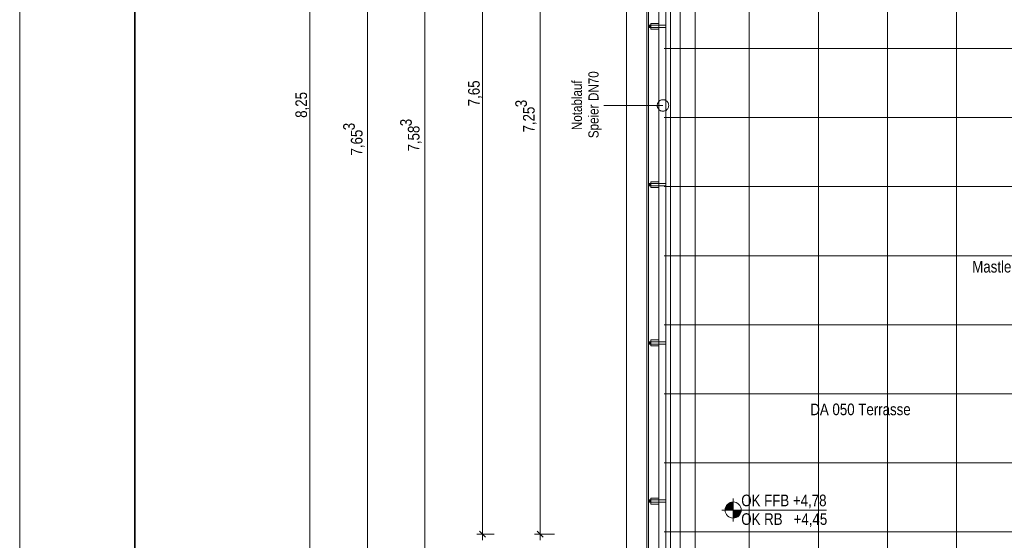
# Model space of a CAD drawing. Extents: x -420 to 300, y 62 to 1162.
# Tile 2 of 130: x -420 to -249, y 226 to 317. Entities that reach past the tile are written whole.
import ezdxf
from ezdxf.lldxf.tags import DXFTag

# ---------------------------------------------------------------- set-up
doc = ezdxf.new("R2010")
doc.units = 0
doc.layers.get('0').update_dxf_attribs({"lineweight": 35})
for name, color, linetype, lineweight, true_color in [('30 -33 Aussenwände- 7 Fassade_ Elemente', 7, 'Continuous', 9, 0x00aacc), ('30 -34 Innenwände- 6 Elemente', 7, 'Continuous', 9, 0xff6633), ('30 -36 Dächer- 3 Dachbeläge', 7, 'Continuous', 15, 0x9999ff), ('30 -36 Dächer- 4 Dachbekleidungen', 7, 'Continuous', 9, 0xccccff), ('70 -72 Beschriftung- 1 Beschriftung allgemein', 7, 'Continuous', 9, 0xff6633), ('70 -76 Bemaßung- 2 Allgemein', 9, 'Continuous', 5, 0x808080)]:
    doc.layers.add(name, color=color, linetype=linetype, lineweight=lineweight, true_color=true_color)
for name, color, linetype, lineweight in [('40 -41 Abwasser_Wasser_Gas- 2 Wasser-1', 7, 'Continuous', 15), ('60- 61 allgemeine Ausstattung- 4 Terrassen', 7, 'Continuous', 9), ('70 -71 Achsen- 1 Gebäudeachsen', 7, 'STRICHPUNKT2-A06G9F4J8I', 18), ('70 -72 Beschriftung- 5 Höhenkoten', 7, 'Continuous', 15), ('iwb_Plankopf Rahmen', 7, 'Continuous', 35)]:
    doc.layers.add(name, color=color, linetype=linetype, lineweight=lineweight)
doc.styles.get("Standard").update_dxf_attribs({"font": 'ARIALN.TTF'})
tags = doc.linetypes.add('STRICHPUNKT2-A06G9F4J8I', pattern=[12.7, 6.35, -3.175, 0, -3.175]).pattern_tags.tags
tags[10:11] = [DXFTag(74, 4), DXFTag(75, 0), DXFTag(340, '0'), DXFTag(46, 0.0), DXFTag(50, 0.0), DXFTag(44, 0.0), DXFTag(45, 0.0)]
tags[8:9] = [DXFTag(74, 4), DXFTag(75, 0), DXFTag(340, '0'), DXFTag(46, 0.0), DXFTag(50, 0.0), DXFTag(44, 0.0), DXFTag(45, 0.0)]
tags[6:7] = [DXFTag(74, 4), DXFTag(75, 0), DXFTag(340, '0'), DXFTag(46, 0.0), DXFTag(50, 0.0), DXFTag(44, 0.0), DXFTag(45, 0.0)]
tags[4:5] = [DXFTag(74, 4), DXFTag(75, 0), DXFTag(340, '0'), DXFTag(46, 0.0), DXFTag(50, 0.0), DXFTag(44, 0.0), DXFTag(45, 0.0)]

# ---------------------------------------------------------------- blocks, each defined once
blk = doc.blocks.new('Referenz-A06G9F4L8I')
at = {"layer": '30 -33 Aussenwände- 7 Fassade_ Elemente', "color": 0}
for p, q in [((-314.24, 220.85), (-314.24, 383.05)), ((-310.7, 383.05), (-310.7, 220.85))]:
    blk.add_line(p, q, dxfattribs=at)
at = {"layer": '30 -33 Aussenwände- 7 Fassade_ Elemente', "color": 0, "linetype": 'Continuous', "ltscale": 0.13}
blk.add_line((-310.7, 211.05), (-310.7, 376.82), dxfattribs=at)
at = {"layer": '30 -34 Innenwände- 6 Elemente', "color": 0, "linetype": 'Continuous', "ltscale": 0.13}
for p, q in [((-310.4, 376.05), (-310.4, 211.65)), ((-308.6, 211.65), (-308.6, 376.05)), ((-307.4, 376.05), (-307.4, 211.65)), ((-306.6, 211.65), (-306.6, 376.05))]:
    blk.add_line(p, q, dxfattribs=at)
at = {"layer": '30 -36 Dächer- 3 Dachbeläge', "color": 0, "linetype": 'Continuous', "ltscale": 0.15}
for p, q in [((-310.7, 376.05), (-310.7, 211.05)), ((-307.4, 214.05), (-307.4, 376.05))]:
    blk.add_line(p, q, dxfattribs=at)
at = {"layer": '30 -36 Dächer- 3 Dachbeläge', "color": 0, "lineweight": 9}
for p, q in [((-310.4, 315.9), (-310, 315.9)), ((-310, 315.5), (-310.4, 315.5)), ((-310, 315.9), (-310, 315.5)), ((-310.4, 288.4), (-310, 288.4)), ((-310, 288), (-310.4, 288)), ((-310, 288.4), (-310, 288)), ((-310.4, 260.9), (-310, 260.9)), ((-310, 260.5), (-310.4, 260.5)), ((-310, 260.9), (-310, 260.5)), ((-310.4, 233.4), (-310, 233.4)), ((-310, 233), (-310.4, 233)), ((-310, 233.4), (-310, 233))]:
    blk.add_line(p, q, dxfattribs=at)
at = {"layer": '30 -36 Dächer- 3 Dachbeläge', "color": 0, "lineweight": 0}
for points in [[(-310.4, 315.5), (-310.4, 315.9), (-310, 315.5)], [(-310, 315.5), (-310.4, 315.9), (-310, 315.9)], [(-310.4, 288), (-310.4, 288.4), (-310, 288)], [(-310, 288), (-310.4, 288.4), (-310, 288.4)], [(-310.4, 260.5), (-310.4, 260.9), (-310, 260.5)], [(-310, 260.5), (-310.4, 260.9), (-310, 260.9)], [(-310.4, 233), (-310.4, 233.4), (-310, 233)], [(-310, 233), (-310.4, 233.4), (-310, 233.4)]]:
    blk.add_solid(points, dxfattribs=at)
at = {"layer": '30 -36 Dächer- 4 Dachbekleidungen', "color": 0, "linetype": 'Continuous', "ltscale": 0.13}
for p, q in [((-310.4, 211.05), (-310.4, 376.05)), ((-308.6, 376.05), (-308.6, 211.05)), ((-307.4, 211.05), (-307.4, 376.05)), ((-306.6, 376.05), (-306.6, 211.05)), ((-308.6, 316.2), (-310, 316.2)), ((-310, 316.2), (-310, 315.9)), ((-308.6, 315.9), (-310, 315.9)), ((-310, 315.9), (-310, 315.5)), ((-310, 315.5), (-308.6, 315.5)), ((-310, 315.2), (-310, 315.5)), ((-308.6, 315.2), (-310, 315.2)), ((-308.6, 315.9), (-307.4, 315.9)), ((-307.4, 315.5), (-308.6, 315.5)), ((-307.4, 315.9), (-307.4, 315.5)), ((-308.6, 288.7), (-310, 288.7)), ((-310, 288.7), (-310, 288.4)), ((-308.6, 288.4), (-310, 288.4)), ((-310, 288.4), (-310, 288)), ((-310, 288), (-308.6, 288)), ((-310, 287.7), (-310, 288)), ((-308.6, 287.7), (-310, 287.7)), ((-308.6, 288.4), (-307.4, 288.4)), ((-307.4, 288), (-308.6, 288)), ((-307.4, 288.4), (-307.4, 288)), ((-308.6, 261.2), (-310, 261.2)), ((-310, 261.2), (-310, 260.9)), ((-308.6, 260.9), (-310, 260.9)), ((-310, 260.9), (-310, 260.5)), ((-310, 260.5), (-308.6, 260.5)), ((-310, 260.2), (-310, 260.5)), ((-308.6, 260.2), (-310, 260.2)), ((-308.6, 260.9), (-307.4, 260.9)), ((-307.4, 260.5), (-308.6, 260.5)), ((-307.4, 260.9), (-307.4, 260.5)), ((-308.6, 233.7), (-310, 233.7)), ((-310, 233.7), (-310, 233.4)), ((-308.6, 233.4), (-310, 233.4)), ((-310, 233.4), (-310, 233)), ((-310, 233), (-308.6, 233)), ((-310, 232.7), (-310, 233)), ((-308.6, 232.7), (-310, 232.7)), ((-308.6, 233.4), (-307.4, 233.4)), ((-307.4, 233), (-308.6, 233)), ((-307.4, 233.4), (-307.4, 233))]:
    blk.add_line(p, q, dxfattribs=at)
at = {"layer": '40 -41 Abwasser_Wasser_Gas- 2 Wasser-1', "color": 0, "linetype": 'Continuous', "ltscale": 0.15}
for p, q in [((-308.51, 302.75), (-308.43, 302.8)), ((-308.43, 302.8), (-308.34, 302.85)), ((-308.34, 302.85), (-308.25, 302.89)), ((-308.25, 302.89), (-308.16, 302.92)), ((-308.16, 302.92), (-308.06, 302.94)), ((-308.06, 302.94), (-307.96, 302.95)), ((-307.96, 302.95), (-307.87, 302.95)), ((-307.87, 302.95), (-307.77, 302.94)), ((-307.77, 302.94), (-307.67, 302.93)), ((-307.67, 302.93), (-307.58, 302.9)), ((-307.58, 302.9), (-307.49, 302.86)), ((-307.49, 302.86), (-307.4, 302.82)), ((-307.4, 302.82), (-307.32, 302.77)), ((-307.32, 302.77), (-307.24, 302.71)), ((-308.9, 301.99), (-308.89, 302.08)), ((-308.9, 301.89), (-308.9, 301.99)), ((-308.88, 301.79), (-308.9, 301.89)), ((-308.89, 302.08), (-308.87, 302.18)), ((-308.86, 301.69), (-308.88, 301.79)), ((-308.87, 302.18), (-308.84, 302.27)), ((-308.83, 301.6), (-308.86, 301.69)), ((-308.84, 302.27), (-308.81, 302.37)), ((-308.79, 301.51), (-308.83, 301.6)), ((-308.81, 302.37), (-308.76, 302.45)), ((-308.75, 301.43), (-308.79, 301.51)), ((-308.76, 302.45), (-308.71, 302.54)), ((-308.69, 301.34), (-308.75, 301.43)), ((-308.71, 302.54), (-308.65, 302.61)), ((-308.63, 301.27), (-308.69, 301.34)), ((-308.65, 302.61), (-308.58, 302.68)), ((-308.56, 301.2), (-308.63, 301.27)), ((-308.58, 302.68), (-308.51, 302.75)), ((-308.48, 301.14), (-308.56, 301.2)), ((-308.4, 301.09), (-308.48, 301.14)), ((-308.31, 301.04), (-308.4, 301.09)), ((-308.22, 301.01), (-308.31, 301.04)), ((-307.46, 301.06), (-307.55, 301.02)), ((-307.37, 301.1), (-307.46, 301.06)), ((-307.29, 301.16), (-307.37, 301.1)), ((-307.21, 301.22), (-307.29, 301.16)), ((-307.24, 302.71), (-307.17, 302.64)), ((-307.15, 301.29), (-307.21, 301.22)), ((-307.17, 302.64), (-307.1, 302.56)), ((-307.08, 301.37), (-307.15, 301.29)), ((-307.1, 302.56), (-307.05, 302.48)), ((-307.03, 301.45), (-307.08, 301.37)), ((-307.05, 302.48), (-307, 302.4)), ((-306.99, 301.54), (-307.03, 301.45)), ((-307, 302.4), (-306.96, 302.31)), ((-306.95, 301.63), (-306.99, 301.54)), ((-306.96, 302.31), (-306.93, 302.21)), ((-306.92, 301.73), (-306.95, 301.63)), ((-306.93, 302.21), (-306.91, 302.12)), ((-306.91, 301.82), (-306.92, 301.73)), ((-306.91, 302.12), (-306.9, 302.02)), ((-306.9, 301.92), (-306.91, 301.82)), ((-306.9, 302.02), (-306.9, 301.92)), ((-308.12, 300.98), (-308.22, 301.01)), ((-308.03, 300.96), (-308.12, 300.98)), ((-307.93, 300.95), (-308.03, 300.96)), ((-307.83, 300.96), (-307.93, 300.95)), ((-307.73, 300.97), (-307.83, 300.96)), ((-307.64, 300.99), (-307.73, 300.97)), ((-307.55, 301.02), (-307.64, 300.99))]:
    blk.add_line(p, q, dxfattribs=at)
at = {"layer": '60- 61 allgemeine Ausstattung- 4 Terrassen', "color": 0}
for p, q in [((-304.9, 214.05), (-304.9, 376.05)), ((-292.9, 214.05), (-292.9, 372.51)), ((-280.9, 214.05), (-280.9, 372.51)), ((-268.9, 214.05), (-268.9, 372.51)), ((-256.9, 214.05), (-256.9, 372.51)), ((-307.7, 311.85), (-232.9, 311.85)), ((-307.7, 299.85), (-232.9, 299.85)), ((-307.7, 287.85), (-232.9, 287.85)), ((-307.7, 275.85), (-232.9, 275.85)), ((-307.7, 263.85), (-232.9, 263.85)), ((-307.7, 251.85), (-232.9, 251.85)), ((-307.7, 239.85), (-232.9, 239.85)), ((-307.7, 227.85), (-232.9, 227.85))]:
    blk.add_line(p, q, dxfattribs=at)
at = {"layer": '70 -71 Achsen- 1 Gebäudeachsen', "color": 0, "linetype": 'STRICHPUNKT2-A06G9F4J8I', "ltscale": 0.18}
blk.add_line((-302.3, 1084.39), (-302.3, 84.95), dxfattribs=at)
at = {"layer": '70 -72 Beschriftung- 1 Beschriftung allgemein', "color": 0, "linetype": 'Continuous', "lineweight": 5, "ltscale": 0.13}
for p, q in [((-318.19, 301.95), (-318.13, 301.97)), ((-318.13, 301.94), (-318.19, 301.95)), ((-318.13, 301.97), (-318.13, 301.94))]:
    blk.add_line(p, q, dxfattribs=at)
at = {"layer": '70 -72 Beschriftung- 1 Beschriftung allgemein', "color": 0, "linetype": 'Continuous', "ltscale": 0.13}
blk.add_line((-307.9, 301.95), (-318.19, 301.95), dxfattribs=at)
at = {"layer": '70 -72 Beschriftung- 1 Beschriftung allgemein', "color": 0, "lineweight": 0}
blk.add_solid([(-318.13, 301.94), (-318.19, 301.95), (-318.13, 301.97)], dxfattribs=at)
at = {"layer": '70 -72 Beschriftung- 5 Höhenkoten', "color": 0, "linetype": 'Continuous', "ltscale": 0.15}
for p, q in [((-295.7, 229.65), (-295.7, 233.65)), ((-295.7, 231.65), (-295.7, 233.05)), ((-295.7, 233.05), (-295.7, 231.65)), ((-297.7, 231.65), (-279.48, 231.65)), ((-297.1, 231.65), (-295.7, 231.65)), ((-295.7, 231.65), (-297.1, 231.65)), ((-294.3, 231.65), (-295.7, 231.65)), ((-295.7, 231.65), (-295.7, 230.25)), ((-295.7, 231.65), (-294.3, 231.65)), ((-295.7, 230.25), (-295.7, 231.65))]:
    blk.add_line(p, q, dxfattribs=at)
for major_axis in [(0, 1.4), (1.4, 0), (-1.4, 0), (0, -1.4)]:
    blk.add_ellipse((-295.7, 231.65), major_axis=major_axis, ratio=1, start_param=0, end_param=1.570796, dxfattribs=at)
at = {"layer": '70 -72 Beschriftung- 5 Höhenkoten', "color": 0, "lineweight": 0}
for points in [[(-296.69, 231.65), (-296.83, 232.48), (-296.69, 232.64)], [(-296.52, 231.65), (-296.69, 232.64), (-296.52, 232.79)], [(-296.69, 231.65), (-296.69, 232.64), (-296.52, 231.65)], [(-296.33, 231.65), (-296.52, 232.79), (-296.33, 232.9)], [(-296.52, 231.65), (-296.52, 232.79), (-296.33, 231.65)], [(-296.13, 231.65), (-296.33, 232.9), (-296.13, 232.98)], [(-296.33, 231.65), (-296.33, 232.9), (-296.13, 231.65)], [(-295.92, 231.65), (-296.13, 232.98), (-295.92, 233.04)], [(-296.13, 231.65), (-296.13, 232.98), (-295.92, 231.65)], [(-295.7, 231.65), (-295.92, 233.04), (-295.7, 233.05)], [(-295.92, 231.65), (-295.92, 233.04), (-295.7, 231.65)], [(-297.08, 231.65), (-297.1, 231.65), (-297.08, 231.87)], [(-297.03, 231.65), (-297.08, 231.87), (-297.03, 232.09)], [(-297.08, 231.65), (-297.08, 231.87), (-297.03, 231.65)], [(-296.95, 231.65), (-297.03, 232.09), (-296.95, 232.29)], [(-297.03, 231.65), (-297.03, 232.09), (-296.95, 231.65)], [(-296.83, 231.65), (-296.95, 232.29), (-296.83, 232.48)], [(-296.95, 231.65), (-296.95, 232.29), (-296.83, 231.65)], [(-296.83, 231.65), (-296.83, 232.48), (-296.69, 231.65)], [(-295.7, 230.25), (-295.7, 231.65), (-295.48, 230.27)], [(-295.48, 230.27), (-295.7, 231.65), (-295.48, 231.65)], [(-295.48, 230.27), (-295.48, 231.65), (-295.27, 230.32)], [(-295.27, 230.32), (-295.48, 231.65), (-295.27, 231.65)], [(-295.27, 230.32), (-295.27, 231.65), (-295.06, 230.41)], [(-295.06, 230.41), (-295.27, 231.65), (-295.06, 231.65)], [(-295.06, 230.41), (-295.06, 231.65), (-294.87, 230.52)], [(-294.87, 230.52), (-295.06, 231.65), (-294.87, 231.65)], [(-294.87, 230.52), (-294.87, 231.65), (-294.71, 230.66)], [(-294.71, 230.66), (-294.87, 231.65), (-294.71, 231.65)], [(-294.71, 230.66), (-294.71, 231.65), (-294.57, 230.83)], [(-294.57, 230.83), (-294.71, 231.65), (-294.57, 231.65)], [(-294.57, 230.83), (-294.57, 231.65), (-294.45, 231.02)], [(-294.45, 231.02), (-294.57, 231.65), (-294.45, 231.65)], [(-294.45, 231.02), (-294.45, 231.65), (-294.37, 231.22)], [(-294.37, 231.22), (-294.45, 231.65), (-294.37, 231.65)], [(-294.37, 231.22), (-294.37, 231.65), (-294.31, 231.43)], [(-294.31, 231.43), (-294.37, 231.65), (-294.31, 231.65)], [(-294.31, 231.43), (-294.31, 231.65), (-294.3, 231.65)]]:
    blk.add_solid(points, dxfattribs=at)
at = {"layer": '70 -76 Bemaßung- 2 Allgemein', "color": 0, "linetype": 'Continuous', "ltscale": 0.13}
for p, q in [((-369.24, 220.51), (-369.24, 383.39)), ((-339.24, 228.51), (-339.24, 379.39)), ((-359.24, 220.51), (-359.24, 371.45)), ((-349.24, 221.91), (-349.24, 371.45)), ((-329.24, 228.51), (-329.24, 371.45)), ((-338.71, 226.92), (-339.77, 227.98)), ((-339.77, 227.98), (-338.71, 226.92)), ((-339.24, 226.95), (-339.24, 228.51)), ((-339.24, 227.95), (-339.24, 226.39)), ((-329.24, 226.45), (-329.24, 228.51)), ((-329.24, 228.45), (-329.24, 226.39)), ((-337.24, 227.45), (-340.24, 227.45)), ((-337.24, 227.45), (-340.24, 227.45)), ((-326.74, 227.45), (-330.24, 227.45)), ((-326.74, 227.45), (-330.24, 227.45))]:
    blk.add_line(p, q, dxfattribs=at)
at = {"layer": '70 -76 Bemaßung- 2 Allgemein', "color": 0, "linetype": 'Continuous', "lineweight": 20, "ltscale": 0.2}
for p, q in [((-329.77, 227.98), (-328.71, 226.92)), ((-328.71, 226.92), (-329.77, 227.98))]:
    blk.add_line(p, q, dxfattribs=at)
at = {"layer": '60- 61 allgemeine Ausstattung- 4 Terrassen', "color": 0, "linetype": 'Continuous', "ltscale": 0.13, "insert": (-254.17, 274.94), "char_height": 2.0138, "attachment_point": 1}
blk.add_mtext('{\\fArial Narrow;Mastleuchte}', dxfattribs=at)
at = {"layer": '70 -72 Beschriftung- 1 Beschriftung allgemein', "color": 0, "linetype": 'Continuous', "ltscale": 0.13, "char_height": 1.7621, "attachment_point": 1, "rotation": 90}
for s, insert in [('{\\fArial Narrow;Notablauf}', (-323.73, 297.67)), ('{\\fArial Narrow;DN70}', (-320.85, 302.73)), ('{\\fArial Narrow;Speier}', (-320.85, 296.27))]:
    blk.add_mtext(s, dxfattribs=dict(at, insert=insert))
at = {"layer": '70 -72 Beschriftung- 5 Höhenkoten', "color": 0, "linetype": 'Continuous', "ltscale": 0.15, "char_height": 2.0138, "attachment_point": 1}
for s, insert in [('{\\fArial Narrow;DA 050 Terrasse}', (-282.3, 250.15)), ('{\\fArial Narrow;OK FFB +4,78}', (-294.3, 234.33)), ('{\\fArial Narrow;OK RB   +4,45}', (-294.3, 231.09))]:
    blk.add_mtext(s, dxfattribs=dict(at, insert=insert))
at = {"layer": '70 -76 Bemaßung- 2 Allgemein', "color": 0, "linetype": 'Continuous', "ltscale": 0.13, "char_height": 2.0138, "attachment_point": 1, "rotation": 90}
for s, insert in [('{\\fArial Narrow;7,65}', (-341.75, 301.81)), ('{\\fArial Narrow;8,25}', (-371.75, 299.8)), ('{\\fArial Narrow;3}', (-333.55, 301.64)), ('{\\fArial Narrow;7,25}', (-332.21, 297.25)), ('{\\fArial Narrow;3}', (-353.55, 298.34)), ('{\\fArial Narrow;3}', (-363.45, 297.64)), ('{\\fArial Narrow;7,65}', (-362.11, 293.25)), ('{\\fArial Narrow;7,58}', (-352.21, 293.95))]:
    blk.add_mtext(s, dxfattribs=dict(at, insert=insert))

msp = doc.modelspace()

# ---------------------------------------------------------------- linework, layer by layer
at = {"layer": 'iwb_Plankopf Rahmen', "color": 8, "lineweight": 13, "ltscale": 0.13, "true_color": 0x808080}
msp.add_lwpolyline([(300.35, 62.43), (-419.65, 62.43), (-419.65, 1162.43), (300.35, 1162.43), (300.35, 62.43)], close=True, dxfattribs=at)
at = {"layer": 'iwb_Plankopf Rahmen', "ltscale": 0.35}
msp.add_lwpolyline([(-399.65, 67.43), (-399.65, 1157.43), (295.35, 1157.43), (295.35, 67.43), (-399.65, 67.43)], close=True, dxfattribs=at)

# ---------------------------------------------------------------- block references
at = {"color": 8, "lineweight": 25, "ltscale": 0.25, "true_color": 0x808080}
msp.add_blockref('Referenz-A06G9F4L8I', (0, 0), dxfattribs=at)

doc.saveas('drawing.dxf')
